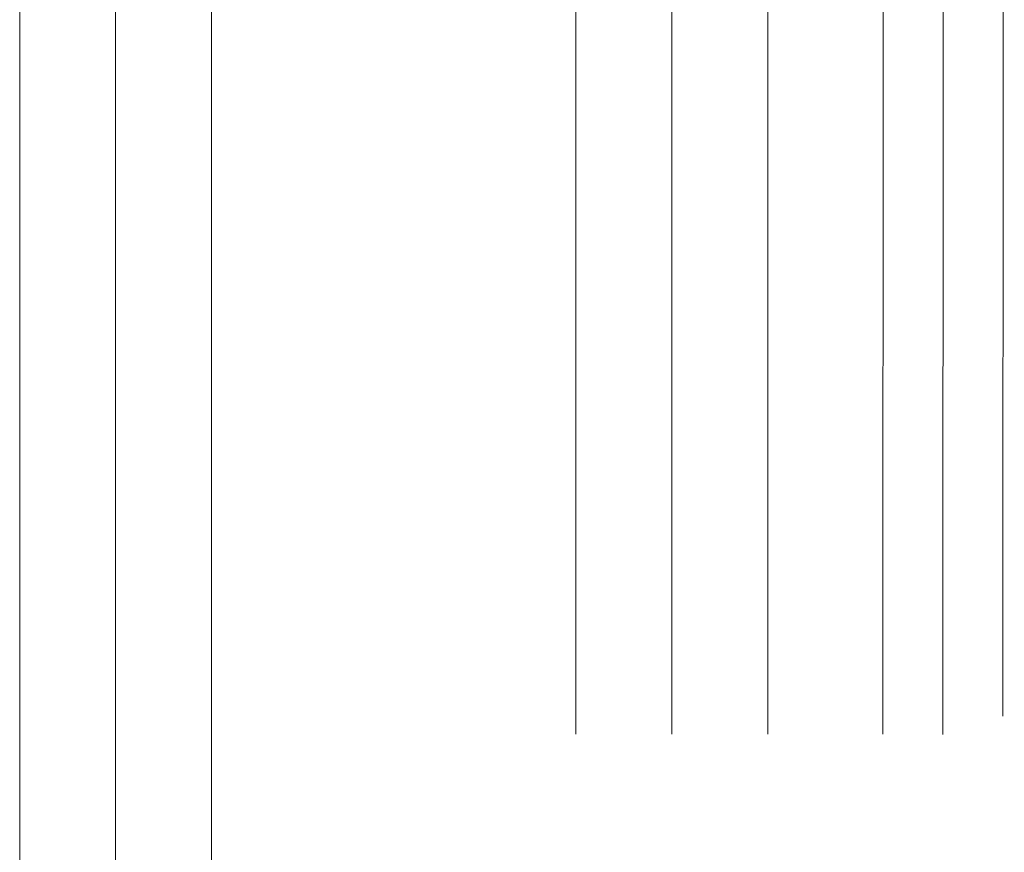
# Model space of a CAD drawing. Header units: millimetres. Extents: x -9182 to -5604, y -634 to 2880.
# Tile 9 of 14: x -8567 to -8402, y 2058 to 2197. Entities that reach past the tile are written whole.
import ezdxf

# ---------------------------------------------------------------- set-up
doc = ezdxf.new("R2010")
doc.units = ezdxf.units.MM
doc.layers.add('P-PIPE', color=3, linetype='Continuous', lineweight=18)
doc.layers.add('P-PIPE-CNTR', color=3, linetype='Continuous', lineweight=18)

msp = doc.modelspace()

# ---------------------------------------------------------------- linework, layer by layer
at = {"layer": 'P-PIPE'}
for p, q in [((-8566.57, 2879.91), (-8566.57, 2020.75)), ((-8534.57, 2044.51), (-8534.57, 2879.91)), ((-8473.68, 2879.91), (-8473.77, 2077.42)), ((-8441.77, 2077.42), (-8441.68, 2879.91))]:
    msp.add_line(p, q, dxfattribs=at)
at = {"layer": 'P-PIPE', "color": 1}
for p, q in [((-8422.29, 2878.91), (-8422.53, 2077.42)), ((-8402.53, 2080.39), (-8402.29, 2878.91))]:
    msp.add_line(p, q, dxfattribs=at)
at = {"layer": 'P-PIPE-CNTR'}
for p, q in [((-8550.57, 2033.8), (-8550.57, 2879.91)), ((-8457.68, 2879.91), (-8457.77, 2077.42))]:
    msp.add_line(p, q, dxfattribs=at)
at = {"layer": 'P-PIPE-CNTR', "color": 1}
msp.add_line((-8412.29, 2878.91), (-8412.53, 2077.34), dxfattribs=at)

doc.saveas('drawing.dxf')
